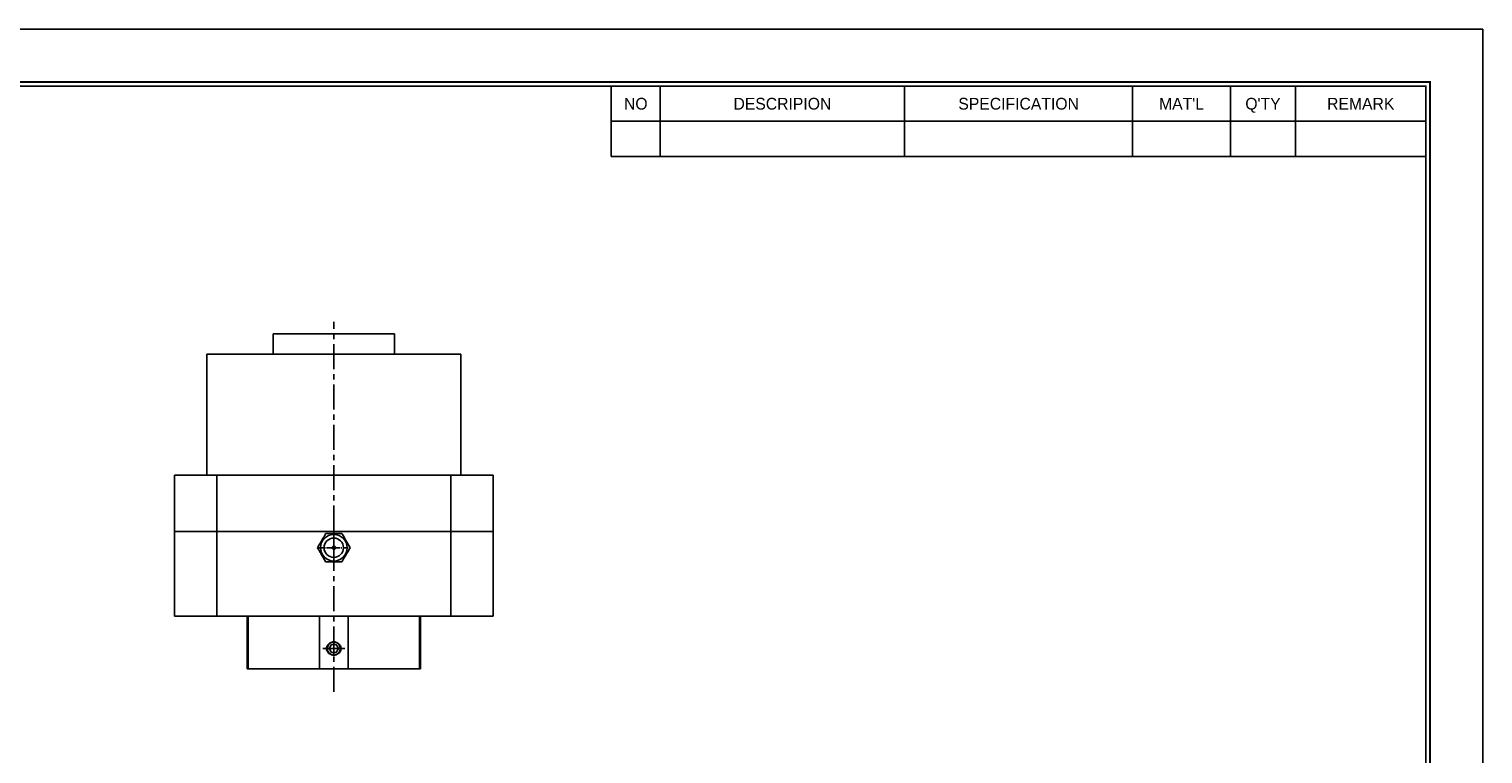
# Model space of a CAD drawing. Header units: millimetres. Extents: x -29 to 5648, y -387 to 3949.
# Tile 4 of 6: x 239 to 600, y 244 to 424. Entities that reach past the tile are written whole.
import ezdxf
from ezdxf.enums import TextEntityAlignment as Align

# ---------------------------------------------------------------- set-up
doc = ezdxf.new("R2010")
doc.units = ezdxf.units.MM
doc.linetypes.add('CENTER', pattern=[2, 1.25, -0.25, 0.25, -0.25])
doc.layers.get('0').update_dxf_attribs({"linetype": 'CONTINUOUS'})
for name, color, linetype in [('1', 1, 'CENTER'), ('5', 7, 'CONTINUOUS'), ('7', 7, 'CONTINUOUS'), ('center', 1, 'CENTER'), ('OUTLINE', 7, 'CONTINUOUS')]:
    doc.layers.add(name, color=color, linetype=linetype)

# ---------------------------------------------------------------- blocks, each defined once
blk = doc.blocks.new('란표제')
at = {"layer": '7', "color": 0}
for p, q in [((386.1, 273), (0, 273)), ((386.1, 0), (386.1, 273))]:
    blk.add_line(p, q, dxfattribs=at)
at = {"layer": '7'}
for p, q in [((247, 263.9), (247, 252.64)), ((254.8, 263.9), (254.8, 252.64)), ((293.8, 263.9), (293.8, 252.64)), ((330.2, 263.9), (330.2, 252.64)), ((345.8, 263.9), (345.8, 252.64)), ((356.2, 263.9), (356.2, 252.64)), ((247, 258.27), (377, 258.27)), ((247, 252.64), (377, 252.64))]:
    blk.add_line(p, q, dxfattribs=at)
at = {"layer": '7', "const_width": 0.325}
blk.add_lwpolyline([(377.65, 8.45), (377.65, 264.55), (13, 264.55), (13, 8.45)], close=True, dxfattribs=at)
at = {"layer": '7'}
blk.add_lwpolyline([(377, 9.1), (377, 263.9), (13.65, 263.9), (13.65, 9.1)], close=True, dxfattribs=at)
at = {"layer": '5', "ltscale": 0.5}
for tag, p, height in [('TITLE', (308.32, 31.73), 3.25), ('도번', (326.54, 20.34), 3.25), ('SCALE', (329.92, 12.42), 1.56), ('DATE', (360.13, 12.36), 1.56)]:
    blk.add_attdef(tag, p, '', height=height, dxfattribs=at)
at = {"layer": '7'}
for s, height, p in [('NO', 1.877, (250.9, 261.08)), ('DESCRIPION', 1.877, (274.3, 261.08)), ('SPECIFICATION', 1.8772, (312, 261.08)), ("MAT'L", 1.877, (338, 261.08)), ("Q'TY", 1.877, (351, 261.08)), ('REMARK', 1.877, (366.6, 261.08))]:
    blk.add_text(s, height=height, dxfattribs=at).set_placement(p, align=Align.MIDDLE_CENTER)
for tag, p in [('필렛', (233.03, 14.17)), ('모따기', (233.03, 10.79))]:
    blk.add_attdef(tag, text='', height=1.5, dxfattribs=at).set_placement(p, align=Align.MIDDLE_LEFT)

msp = doc.modelspace()

# ---------------------------------------------------------------- linework, layer by layer
for p, q in [((299.7528, 348.3171), (299.7528, 343.3171)), ((299.7528, 348.3171), (314.7528, 348.3171)), ((314.7528, 348.3171), (329.7528, 348.3171)), ((329.7528, 343.3171), (329.7528, 348.3171)), ((283.2528, 343.3171), (283.2528, 313.3171)), ((283.2528, 343.3171), (346.2528, 343.3171)), ((346.2528, 313.3171), (346.2528, 343.3171)), ((275.2528, 313.3171), (307.5625, 313.3171)), ((307.5625, 313.3171), (321.9431, 313.3171)), ((321.9431, 313.3171), (354.2528, 313.3171)), ((275.2528, 299.3171), (307.5625, 299.3171)), ((307.5625, 299.3171), (321.9431, 299.3171)), ((321.9431, 299.3171), (354.2528, 299.3171)), ((307.5625, 278.3171), (275.2528, 278.3171)), ((293.2528, 278.3171), (293.2528, 272.391)), ((293.5466, 278.3171), (293.5466, 265.3171)), ((321.9431, 278.3171), (307.5625, 278.3171)), ((311.2102, 265.3171), (311.2102, 278.3171)), ((318.2954, 278.3171), (318.2954, 265.3171)), ((354.2528, 278.3171), (321.9431, 278.3171)), ((335.9589, 265.3171), (335.9589, 278.3171)), ((336.2528, 265.3171), (336.2528, 278.3171)), ((293.2565, 272.3786), (293.2528, 272.3721)), ((293.2528, 268.2621), (293.2528, 272.3721)), ((293.2528, 268.2171), (293.2528, 265.3171)), ((293.827, 265.3171), (293.2528, 265.3171)), ((311.3541, 265.3171), (293.827, 265.3171)), ((318.1514, 265.3171), (311.3541, 265.3171)), ((336.2528, 265.3171), (318.1514, 265.3171)), ((335.9528, 265.3171), (335.6786, 265.3171))]:
    msp.add_line(p, q)
at = {"ltscale": 5}
for p, q in [((275.2528, 278.3171), (275.2528, 313.3171)), ((285.7571, 278.3171), (285.7571, 313.3171)), ((343.7485, 278.3171), (343.7485, 313.3171)), ((354.2528, 278.3171), (354.2528, 313.3171))]:
    msp.add_line(p, q, dxfattribs=at)
for points, knots in [([(293.2553, 272.391), (293.2553, 272.3923), (293.2552, 272.3953), (293.2702, 272.2277), (293.2788, 272.1319)], [0, 0, 0, 0, 0.42884651, 1, 1, 1, 1]), ([(293.2788, 272.1319), (293.2872, 272.0492), (293.2973, 271.9439), (293.3182, 271.6979), (293.3289, 271.5579), (293.3484, 271.24), (293.3569, 271.0686), (293.3687, 270.7051), (293.372, 270.5118), (293.3721, 270.1304), (293.3689, 269.9365), (293.3571, 269.5724), (293.3486, 269.3969), (293.3292, 269.0813), (293.3183, 268.9375), (293.2974, 268.6905), (293.2873, 268.586), (293.2788, 268.5023)], [0, 0, 0, 0, 0.125, 0.125, 0.25, 0.25, 0.375, 0.375, 0.5, 0.5, 0.625, 0.625, 0.75, 0.75, 0.875, 0.875, 1, 1, 1, 1]), ([(293.2788, 268.5023), (293.2707, 268.4124), (293.2569, 268.2576), (293.2502, 268.1905), (293.2563, 268.2542), (293.2591, 268.2837)], [0, 0, 0, 0, 0.42723448, 0.7353569, 1, 1, 1, 1])]:
    msp.add_open_spline(points, degree=3, knots=knots)
at = {"layer": '1', "ltscale": 5}
for p, q in [((314.7528, 259.5544), (314.7528, 351.3171)), ((312.0391, 270.3171), (317.4664, 270.3171))]:
    msp.add_line(p, q, dxfattribs=at)
at = {"layer": 'center'}
for p, q in [((314.7528, 299.1121), (314.7528, 291.5221)), ((310.9578, 295.3171), (318.5478, 295.3171)), ((314.7528, 272.1686), (314.7528, 268.4656))]:
    msp.add_line(p, q, dxfattribs=at)
at = {"layer": 'OUTLINE'}
for p, q in [((312.732, 298.8171), (316.7735, 298.8171)), ((314.1754, 271.3171), (313.5981, 270.3171)), ((313.5981, 270.3171), (314.1754, 269.3171)), ((315.3301, 271.3171), (314.1754, 271.3171)), ((315.9075, 270.3171), (315.3301, 271.3171)), ((315.3301, 269.3171), (315.9075, 270.3171)), ((314.1754, 269.3171), (315.3301, 269.3171))]:
    msp.add_line(p, q, dxfattribs=at)
for centre, radius in [((314.7528, 295.3171), 3.3), ((314.7528, 295.3171), 2.4), ((314.7528, 270.3171), 1.61)]:
    msp.add_circle(centre, radius, dxfattribs=at)
for points, knots in [([(312.732, 298.8171), (312.6247, 298.6312), (312.4103, 298.2599), (312.0316, 297.6039), (311.6403, 296.9261), (311.28, 296.3021), (310.9911, 295.8018), (310.8053, 295.4799), (310.7113, 295.3171)], [0, 0, 0, 0, 0.16834322, 0.3361441, 0.56503343, 0.70854975, 0.85261025, 1, 1, 1, 1]), ([(314.3528, 295.3171), (314.3528, 295.3172), (314.3528, 295.3173), (314.3528, 295.3176), (314.3528, 295.319), (314.3528, 295.3246), (314.3534, 295.3471), (314.3605, 295.413), (314.3967, 295.5157), (314.4825, 295.6223), (314.5986, 295.6946), (314.6946, 295.7158), (314.7908, 295.7183), (314.8878, 295.7018), (315.0074, 295.6355), (315.0985, 295.5333), (315.1445, 295.421), (315.1528, 295.3466), (315.1528, 295.3172), (315.1528, 295.3171)], [0, 0, 0, 0, 0.00008038, 0.00023966, 0.00087974, 0.00343714, 0.0136672, 0.05466855, 0.16200367, 0.26933774, 0.37667267, 0.48400719, 0.50005672, 0.60739136, 0.71472588, 0.82206052, 0.9293955, 0.99991962, 1, 1, 1, 1]), ([(318.7942, 295.3171), (318.6869, 295.5031), (318.4725, 295.8743), (318.0938, 296.5304), (317.7025, 297.2081), (317.3422, 297.8322), (317.0533, 298.3325), (316.8675, 298.6544), (316.7735, 298.8171)], [0, 0, 0, 0, 0.16834356, 0.3361441, 0.56503377, 0.70855012, 0.85261062, 1, 1, 1, 1]), ([(310.7113, 295.3171), (310.8187, 295.1312), (311.033, 294.7599), (311.4118, 294.1039), (311.8031, 293.4261), (312.1634, 292.8021), (312.4522, 292.3018), (312.6381, 291.9799), (312.732, 291.8171)], [0, 0, 0, 0, 0.16834356, 0.3361441, 0.5650334, 0.70855012, 0.85261062, 1, 1, 1, 1]), ([(312.732, 291.8171), (312.964, 291.8171), (313.4269, 291.8171), (314.1046, 291.8171), (314.7644, 291.8171), (315.3739, 291.8171), (316.0534, 291.8171), (316.5067, 291.8171), (316.7735, 291.8171)], [0, 0, 0, 0, 0.1818455, 0.36288164, 0.50003051, 0.6453139, 0.79120345, 1, 1, 1, 1]), ([(315.1528, 295.3171), (315.1528, 295.3171), (315.1528, 295.317), (315.1528, 295.3166), (315.1528, 295.3152), (315.1527, 295.3096), (315.1521, 295.2872), (315.1451, 295.2213), (315.1089, 295.1186), (315.0231, 295.012), (314.9069, 294.9397), (314.8109, 294.9184), (314.7147, 294.916), (314.6177, 294.9324), (314.4981, 294.9988), (314.4071, 295.101), (314.361, 295.2132), (314.3528, 295.2877), (314.3528, 295.3171), (314.3528, 295.3171)], [0, 0, 0, 0, 0.00007889, 0.00023966, 0.00087825, 0.00343566, 0.01366723, 0.05466869, 0.16200266, 0.26933814, 0.37667255, 0.48400733, 0.5000569, 0.60739179, 0.71472658, 0.82206148, 0.92939534, 0.99992111, 1, 1, 1, 1]), ([(316.7735, 291.8171), (316.8808, 292.0031), (317.0952, 292.3743), (317.474, 293.0304), (317.8653, 293.7081), (318.2256, 294.3322), (318.5144, 294.8325), (318.7002, 295.1544), (318.7942, 295.3171)], [0, 0, 0, 0, 0.16834356, 0.33614407, 0.56503378, 0.7085501, 0.85261059, 1, 1, 1, 1]), ([(313.9207, 268.8923), (313.7841, 268.9568), (313.6543, 269.0386), (313.4228, 269.2296), (313.3176, 269.3417), (313.1442, 269.5888), (313.0758, 269.7224), (312.9804, 270.0128), (312.956, 270.1621), (312.955, 270.6176), (313.0561, 270.9193), (313.3166, 271.2914), (313.4224, 271.4046), (313.6568, 271.5976), (313.7841, 271.6774), (313.9207, 271.742)], [0, 0, 0, 0, 0.125, 0.125, 0.25, 0.25, 0.375, 0.375, 0.5, 0.5, 0.75, 0.75, 0.875, 0.875, 1, 1, 1, 1]), ([(313.9207, 271.742), (314.0461, 271.8152), (314.1823, 271.8721), (314.4616, 271.9477), (314.6086, 271.9672), (314.8985, 271.9671), (315.0438, 271.9478), (315.3254, 271.8714), (315.4588, 271.8156), (315.5848, 271.742)], [0, 0, 0, 0, 0.25, 0.25, 0.5, 0.5, 0.75, 0.75, 1, 1, 1, 1]), ([(315.5848, 271.742), (315.7206, 271.6778), (315.8505, 271.5962), (316.0835, 271.4041), (316.1861, 271.2948), (316.3608, 271.0466), (316.43, 270.9108), (316.5242, 270.6247), (316.5495, 270.4715), (316.5503, 270.1699), (316.5258, 270.0166), (316.4325, 269.7292), (316.3627, 269.5912), (316.1895, 269.3435), (316.0844, 269.2311), (315.8512, 269.0385), (315.7222, 268.9572), (315.5848, 268.8923)], [0, 0, 0, 0, 0.125, 0.125, 0.25, 0.25, 0.375, 0.375, 0.5, 0.5, 0.625, 0.625, 0.75, 0.75, 0.875, 0.875, 1, 1, 1, 1]), ([(315.5848, 268.8923), (315.4589, 268.8188), (315.3257, 268.7629), (315.0444, 268.6866), (314.8986, 268.6671), (314.6052, 268.6672), (314.4618, 268.6865), (314.1815, 268.7624), (314.0455, 268.8194), (313.9207, 268.8923)], [0, 0, 0, 0, 0.25, 0.25, 0.5, 0.5, 0.75, 0.75, 1, 1, 1, 1])]:
    msp.add_open_spline(points, degree=3, knots=knots, dxfattribs=at)

# ---------------------------------------------------------------- block references
at = {"ltscale": 5, "xscale": 1.55271168, "yscale": 1.55271168, "zscale": 1.55271168}
msp.add_blockref('란표제', (0, 0), dxfattribs=at)

doc.saveas('drawing.dxf')
